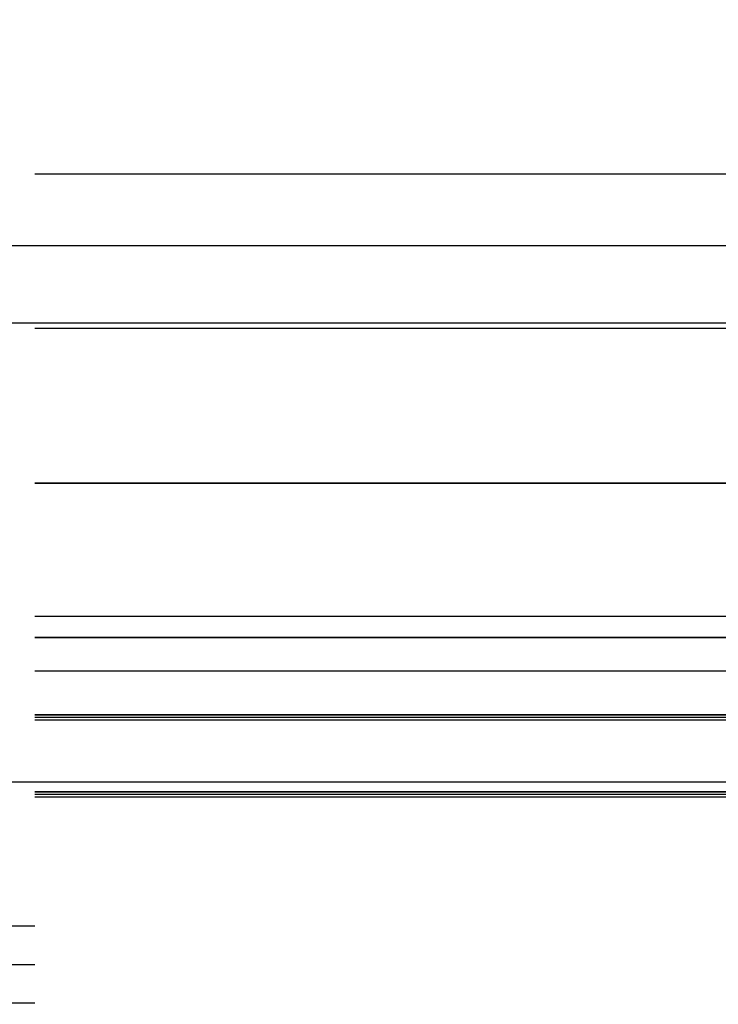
# Model space of a CAD drawing. Header units: millimetres. Extents: x -630 to 192, y -7 to 1615.
# Tile 45 of 249: x -515 to -503, y 82 to 99. Entities that reach past the tile are written whole.
import ezdxf

# ---------------------------------------------------------------- set-up
doc = ezdxf.new("R2010")
doc.units = ezdxf.units.MM
doc.header["$MEASUREMENT"] = 0
doc.layers.add('OVIDIO 160x80x72h', color=7, linetype='Continuous')

msp = doc.modelspace()

# ---------------------------------------------------------------- linework, layer by layer
at = {"layer": 'OVIDIO 160x80x72h', "extrusion": (0, 0.8944271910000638, -0.4472135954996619)}
for points in [[(514.4381807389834, 662.5544502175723), (514.4354707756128, 662.7986055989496), (514.427244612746, 663.044832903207), (514.4133612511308, 663.2929708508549), (514.3936847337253, 663.5428490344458), (514.3680847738, 663.7942880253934), (514.3364373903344, 664.0470995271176), (514.2986255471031, 664.3010865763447), (514.2545397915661, 664.5560437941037), (514.2040788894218, 664.8117576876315), (514.147150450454, 665.0680070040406), (514.0836715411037, 665.3245631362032), (514.0135692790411, 665.5811905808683), (513.9367814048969, 665.8376474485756), (513.8532568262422, 666.093686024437), (513.7629561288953, 666.3490533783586), (513.6658520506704, 666.603492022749), (513.5619299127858, 666.8567406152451), (513.4511880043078, 667.1085347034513), (513.3336379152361, 667.3586075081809), (513.2093048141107, 667.6066907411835), (513.0782276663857, 667.8525154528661), (512.9404593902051, 668.0958129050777), (512.7960669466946, 668.3363154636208), (512.6451313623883, 668.5737575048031), (512.4877476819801, 668.8078763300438), (512.3240248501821, 669.0384130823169), (512.1540855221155, 669.2651136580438), (511.978065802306, 669.4877296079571), (511.7961149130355, 669.7060190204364), (511.6083947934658, 669.9197473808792), (511.415079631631, 670.1286884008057), (511.2163553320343, 670.3326248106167), (511.0124189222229, 670.5313491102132), (510.803477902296, 670.7246642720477), (510.5897495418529, 670.9123843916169), (510.3714601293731, 671.0943352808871), (510.1488441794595, 671.2703550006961), (509.9221436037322, 671.4402943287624), (509.6916068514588, 671.6040171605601), (509.4574880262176, 671.761400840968), (509.2200459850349, 671.9123364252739), (508.9795434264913, 672.0567288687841), (508.7362459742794, 672.1944971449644), (508.4904212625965, 672.3255742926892), (508.2423380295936, 672.4499073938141), (507.9922652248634, 672.5674574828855), (507.7404711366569, 672.678199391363), (507.4872225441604, 672.7821215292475), (507.2327838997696, 672.8792256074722), (506.9774165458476, 672.9695263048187), (506.7213779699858, 673.0530508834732), (506.4649211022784, 673.129838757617), (506.208293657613, 673.1999410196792), (505.95173752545, 673.2634199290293), (505.6954882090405, 673.3203483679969), (505.4397743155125, 673.370809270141), (505.1848170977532, 673.4148950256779), (504.9308300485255, 673.4527068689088), (504.6780185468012, 673.4843542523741), (504.4265795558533, 673.5099542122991), (504.1767013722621, 673.5296307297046), (503.9285634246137, 673.5435140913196), (503.6823361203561, 673.5517402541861), (503.4381807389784, 673.5544502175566)], [(503.4381807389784, 673.5544502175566), (503.6823361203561, 673.5517402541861), (503.9285634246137, 673.5435140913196), (504.1767013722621, 673.5296307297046), (504.4265795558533, 673.5099542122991), (504.6780185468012, 673.4843542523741), (504.9308300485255, 673.4527068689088), (505.1848170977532, 673.4148950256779), (505.4397743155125, 673.370809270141), (505.6954882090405, 673.3203483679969), (505.95173752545, 673.2634199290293), (506.208293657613, 673.1999410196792), (506.4649211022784, 673.129838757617), (506.7213779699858, 673.0530508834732), (506.9774165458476, 672.9695263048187), (507.2327838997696, 672.8792256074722), (507.4872225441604, 672.7821215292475), (507.7404711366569, 672.678199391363), (507.9922652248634, 672.5674574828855), (508.2423380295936, 672.4499073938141), (508.4904212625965, 672.3255742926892), (508.7362459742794, 672.1944971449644), (508.9795434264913, 672.0567288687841), (509.2200459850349, 671.9123364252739), (509.4574880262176, 671.761400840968), (509.6916068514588, 671.6040171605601), (509.9221436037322, 671.4402943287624), (510.1488441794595, 671.2703550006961), (510.3714601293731, 671.0943352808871), (510.5897495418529, 670.9123843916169), (510.803477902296, 670.7246642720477), (511.0124189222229, 670.5313491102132), (511.2163553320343, 670.3326248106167), (511.415079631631, 670.1286884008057), (511.6083947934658, 669.9197473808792), (511.7961149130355, 669.7060190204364), (511.978065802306, 669.4877296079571), (512.1540855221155, 669.2651136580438), (512.3240248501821, 669.0384130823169), (512.4877476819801, 668.8078763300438), (512.6451313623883, 668.5737575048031), (512.7960669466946, 668.3363154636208), (512.9404593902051, 668.0958129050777), (513.0782276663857, 667.8525154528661), (513.2093048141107, 667.6066907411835), (513.3336379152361, 667.3586075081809), (513.4511880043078, 667.1085347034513), (513.5619299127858, 666.8567406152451), (513.6658520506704, 666.603492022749), (513.7629561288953, 666.3490533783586), (513.8532568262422, 666.093686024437), (513.9367814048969, 665.8376474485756), (514.0135692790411, 665.5811905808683), (514.0836715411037, 665.3245631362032), (514.147150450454, 665.0680070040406), (514.2040788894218, 664.8117576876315), (514.2545397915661, 664.5560437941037), (514.2986255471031, 664.3010865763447), (514.3364373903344, 664.0470995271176), (514.3680847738, 663.7942880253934), (514.3936847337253, 663.5428490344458), (514.4133612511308, 663.2929708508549), (514.427244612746, 663.044832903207), (514.4354707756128, 662.7986055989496), (514.4381807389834, 662.5544502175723)]]:
    msp.add_lwpolyline(points, dxfattribs=at)
at = {"layer": 'OVIDIO 160x80x72h', "extrusion": (0, 0.8944271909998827, -0.4472135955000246)}
msp.add_lwpolyline([(514.4381807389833, 662.5544502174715), (514.4350006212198, 662.8189355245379), (514.4254072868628, 663.0844056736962), (514.4093289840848, 663.3506324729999), (514.3867045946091, 663.6173826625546), (514.3574840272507, 663.8844185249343), (514.3216285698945, 664.1514985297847), (514.279111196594, 664.4183780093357), (514.2299168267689, 664.6848098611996), (514.1740425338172, 664.9505452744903), (514.1114977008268, 665.2153344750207), (514.0423041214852, 665.4789274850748), (513.9664960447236, 665.7410748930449), (513.8841201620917, 666.0015286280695), (513.7952355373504, 666.260042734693), (513.6999134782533, 666.5163741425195), (513.5982373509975, 666.7702834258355), (513.490302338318, 667.0215355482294), (513.3762151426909, 667.2699005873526), (513.2560936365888, 667.5151544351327), (513.1300664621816, 667.7570794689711), (512.9982725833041, 667.9954651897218), (512.8608607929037, 668.2301088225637), (512.7179891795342, 668.4608158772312), (512.5698245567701, 668.6874006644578), (512.416541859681, 668.9096867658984), (512.2583235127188, 669.1275074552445), (512.0953587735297, 669.3407060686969), (511.9278430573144, 669.5491363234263), (511.7559772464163, 669.7526625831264), (511.5799669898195, 669.9511600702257), (511.4000219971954, 670.1445150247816), (511.216355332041, 670.3326248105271), (511.0282455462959, 670.5162914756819), (510.8348905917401, 670.6962364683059), (510.6363931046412, 670.8722467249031), (510.4328668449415, 671.0441125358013), (510.2244365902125, 671.2116282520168), (510.0112379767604, 671.3745929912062), (509.7934172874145, 671.5328113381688), (509.5711311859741, 671.6860940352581), (509.3445463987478, 671.8342586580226), (509.1138393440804, 671.9771302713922), (508.8791957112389, 672.114542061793), (508.6408099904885, 672.246335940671), (508.3988849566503, 672.3723631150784), (508.1536311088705, 672.4924846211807), (507.9052660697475, 672.6065718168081), (507.6540139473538, 672.7145068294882), (507.400104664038, 672.8161829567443), (507.1437732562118, 672.9115050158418), (506.8852591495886, 673.0003896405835), (506.624805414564, 673.0827655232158), (506.362658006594, 673.1585735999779), (506.0990649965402, 673.2277671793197), (505.8342757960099, 673.2903120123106), (505.5685403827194, 673.3461863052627), (505.3021085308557, 673.3953806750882), (505.0352290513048, 673.4378980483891), (504.7681490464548, 673.4737535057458), (504.5011131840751, 673.5029740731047), (504.2343629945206, 673.5255984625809), (503.9681361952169, 673.5416767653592), (503.7026660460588, 673.5512700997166), (503.4381807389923, 673.5544502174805)], dxfattribs=at)
at = {"layer": 'OVIDIO 160x80x72h', "extrusion": (1, 0, 0)}
for points in [[(97.35684419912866, 700.776236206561), (100.0401257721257, 699.4345954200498)], [(96.56162034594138, 692.4775845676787), (90.74784360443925, 680.8500310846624)], [(93.87833877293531, 693.8192253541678), (96.56162034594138, 692.4775845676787)], [(90.74784360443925, 680.8500310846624), (96.56162034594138, 692.4775845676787)], [(96.56162034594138, 692.4775845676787), (93.87833877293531, 693.8192253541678)], [(95.21997955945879, 693.1484049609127), (89.40620281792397, 681.52085147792)], [(93.87833877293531, 693.8192253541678), (88.06456203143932, 682.1916718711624)], [(88.06456203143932, 682.1916718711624), (93.87833877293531, 693.8192253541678)], [(93.65473197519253, 686.6638078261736), (90.97145040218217, 688.0054486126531)], [(90.74784360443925, 680.8500310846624), (88.06456203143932, 682.1916718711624)], [(88.06456203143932, 682.1916718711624), (90.74784360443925, 680.8500310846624)], [(90.74784360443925, 680.8500310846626), (90.70725688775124, 680.7710611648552), (90.66453910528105, 680.6923144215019), (90.6196706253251, 680.6138662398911), (90.57263494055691, 680.5357941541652), (90.52341885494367, 680.4581777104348), (90.47201266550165, 680.3810983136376), (90.41841033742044, 680.3046390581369), (90.36260967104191, 680.2288845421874), (90.30461245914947, 680.1539206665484), (90.24442463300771, 680.0798344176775), (90.18205639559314, 680.0067136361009), (90.11752234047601, 679.9346467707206), (90.05084155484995, 679.8637226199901), (89.98203770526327, 679.794030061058), (89.91113910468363, 679.7256577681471), (89.8381787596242, 679.6586939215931), (89.7631943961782, 679.5932259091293), (89.68622846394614, 679.529340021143), (89.60732811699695, 679.467121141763), (89.52654517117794, 679.4066524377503), (89.44393603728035, 679.3480150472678), (89.35956162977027, 679.2912877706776), (89.27348725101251, 679.2365467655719), (89.18578245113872, 679.1838652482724), (89.09652086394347, 679.1333132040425), (89.00578001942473, 679.08495710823), (88.91364113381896, 679.038859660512), (88.82018887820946, 678.9950795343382), (88.72551112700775, 678.9536711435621), (88.62969868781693, 678.9146844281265), (88.53284501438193, 678.8781646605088), (88.43504590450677, 678.84415227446), (88.33639918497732, 678.8126827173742), (88.23700438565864, 678.7837863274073), (88.1369624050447, 678.7574882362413), (88.03637516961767, 678.7338082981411), (87.93534528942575, 678.7127610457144), (87.8339757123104, 678.6943556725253), (87.73236937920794, 678.678596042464), (87.6306288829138, 678.6654807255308), (87.52885613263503, 678.6550030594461), (87.42715202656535, 678.6471512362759), (87.32561613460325, 678.641908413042), (87.22434639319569, 678.6392528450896), (87.12343881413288, 678.6391580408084), (87.02298720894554, 678.6415929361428), (86.9230829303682, 678.6465220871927), (86.82381463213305, 678.653905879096), (86.72526804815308, 678.6637007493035), (86.6275257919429, 678.6758594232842), (86.5306671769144, 678.690331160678), (86.43476805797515, 678.707062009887), (86.33990069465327, 678.7259950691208), (86.24613363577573, 678.7470707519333), (86.15353162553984, 678.7702270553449), (86.0621555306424, 678.7953998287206), (85.97206228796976, 678.8225230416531), (85.88330487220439, 678.8515290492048), (85.79593228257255, 678.8823488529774), (85.70998954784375, 678.9149123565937), (85.62551774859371, 678.9491486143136), (85.54255405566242, 678.9849860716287), (85.46113178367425, 679.0223527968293), (85.38128045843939, 679.0611767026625)], [(85.38128045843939, 679.0611767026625), (85.46113178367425, 679.0223527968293), (85.54255405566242, 678.9849860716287), (85.62551774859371, 678.9491486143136), (85.70998954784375, 678.9149123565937), (85.79593228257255, 678.8823488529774), (85.88330487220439, 678.8515290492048), (85.97206228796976, 678.8225230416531), (86.0621555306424, 678.7953998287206), (86.15353162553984, 678.7702270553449), (86.24613363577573, 678.7470707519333), (86.33990069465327, 678.7259950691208), (86.43476805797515, 678.707062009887), (86.5306671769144, 678.690331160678), (86.6275257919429, 678.6758594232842), (86.72526804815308, 678.6637007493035), (86.82381463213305, 678.653905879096), (86.9230829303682, 678.6465220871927), (87.02298720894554, 678.6415929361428), (87.12343881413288, 678.6391580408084), (87.22434639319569, 678.6392528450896), (87.32561613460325, 678.641908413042), (87.42715202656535, 678.6471512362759), (87.52885613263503, 678.6550030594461), (87.6306288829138, 678.6654807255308), (87.73236937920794, 678.678596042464), (87.8339757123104, 678.6943556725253), (87.93534528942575, 678.7127610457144), (88.03637516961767, 678.7338082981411), (88.1369624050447, 678.7574882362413), (88.23700438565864, 678.7837863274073), (88.33639918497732, 678.8126827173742), (88.43504590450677, 678.84415227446), (88.53284501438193, 678.8781646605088), (88.62969868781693, 678.9146844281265), (88.72551112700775, 678.9536711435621), (88.82018887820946, 678.9950795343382), (88.91364113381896, 679.038859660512), (89.00578001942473, 679.08495710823), (89.09652086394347, 679.1333132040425), (89.18578245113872, 679.1838652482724), (89.27348725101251, 679.2365467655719), (89.35956162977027, 679.2912877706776), (89.44393603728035, 679.3480150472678), (89.52654517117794, 679.4066524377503), (89.60732811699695, 679.467121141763), (89.68622846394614, 679.529340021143), (89.7631943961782, 679.5932259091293), (89.8381787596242, 679.6586939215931), (89.91113910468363, 679.7256577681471), (89.98203770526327, 679.794030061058), (90.05084155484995, 679.8637226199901), (90.11752234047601, 679.9346467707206), (90.18205639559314, 680.0067136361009), (90.24442463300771, 680.0798344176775), (90.30461245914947, 680.1539206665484), (90.36260967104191, 680.2288845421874), (90.41841033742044, 680.3046390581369), (90.47201266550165, 680.3810983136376), (90.52341885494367, 680.4581777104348), (90.57263494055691, 680.5357941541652), (90.6196706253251, 680.6138662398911), (90.66453910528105, 680.6923144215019), (90.70725688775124, 680.7710611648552), (90.74784360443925, 680.8500310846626)], [(89.37409432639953, 679.3008377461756), (86.27570764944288, 680.8500310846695)], [(88.95898922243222, 681.7444582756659), (87.40979588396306, 678.6460715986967)], [(88.06456203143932, 682.1916718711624), (88.05441535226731, 682.1719293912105), (88.04373590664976, 682.1522427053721), (88.03251878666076, 682.1326306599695), (88.02075986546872, 682.1131126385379), (88.00845584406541, 682.0937085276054), (87.9956042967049, 682.0744386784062), (87.9822037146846, 682.0553238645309), (87.96825354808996, 682.0363852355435), (87.95375424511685, 682.0176442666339), (87.93870728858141, 681.9991227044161), (87.92311522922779, 681.9808425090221), (87.9069817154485, 681.962825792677), (87.89031151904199, 681.9450947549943), (87.87311055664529, 681.9276716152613), (87.85538590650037, 681.9105785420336), (87.83714582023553, 681.8938375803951), (87.81839972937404, 681.8774705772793), (87.79915824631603, 681.8614991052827), (87.77943315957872, 681.8459443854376), (87.75923742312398, 681.8308272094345), (87.73858513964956, 681.8161678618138), (87.71749153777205, 681.8019860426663), (87.6959729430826, 681.7883007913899), (87.67404674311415, 681.775130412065), (87.65173134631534, 681.7624924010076), (87.62904613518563, 681.7504033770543), (87.60601141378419, 681.7388790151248), (87.58264834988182, 681.7279339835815), (87.5589789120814, 681.7175818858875), (87.5350258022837, 681.7078352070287), (87.51081238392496, 681.6987052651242), (87.48636260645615, 681.6902021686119), (87.4617009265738, 681.6823347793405), (87.43685222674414, 681.6751106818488), (87.41184173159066, 681.6685361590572), (87.3866949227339, 681.6626161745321), (87.3614374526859, 681.6573543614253), (87.33609505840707, 681.6527530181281), (87.31069347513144, 681.6488131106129), (87.2852583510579, 681.6455342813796), (87.25981516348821, 681.6429148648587), (87.2343891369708, 681.6409519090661), (87.20900516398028, 681.6396412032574), (87.1836877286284, 681.6389773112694), (87.1584608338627, 681.6389536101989), (87.13334793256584, 681.6395623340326), (87.10837186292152, 681.6407946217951), (87.08355478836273, 681.6426405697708), (87.05891814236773, 681.6450892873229), (87.03448257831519, 681.648128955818), (87.0102679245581, 681.6517468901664), (86.98629314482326, 681.6559296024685), (86.9625763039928, 681.660662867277), (86.93913453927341, 681.6659317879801), (86.91598403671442, 681.671720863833), (86.89314001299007, 681.6780140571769), (86.87061670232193, 681.6847948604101), (86.8484273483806, 681.6920463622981), (86.82658420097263, 681.6997513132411), (86.80509851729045, 681.7078921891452), (86.78398056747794, 681.7164512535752), (86.76323964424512, 681.7254106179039), (86.74288407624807, 681.734752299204), (86.72292124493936, 681.7444582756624)], [(86.72292124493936, 681.7444582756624), (86.74288407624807, 681.734752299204), (86.76323964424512, 681.7254106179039), (86.78398056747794, 681.7164512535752), (86.80509851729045, 681.7078921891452), (86.82658420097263, 681.6997513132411), (86.8484273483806, 681.6920463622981), (86.87061670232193, 681.6847948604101), (86.89314001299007, 681.6780140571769), (86.91598403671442, 681.671720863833), (86.93913453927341, 681.6659317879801), (86.9625763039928, 681.660662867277), (86.98629314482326, 681.6559296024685), (87.0102679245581, 681.6517468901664), (87.03448257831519, 681.648128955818), (87.05891814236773, 681.6450892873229), (87.08355478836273, 681.6426405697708), (87.10837186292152, 681.6407946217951), (87.13334793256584, 681.6395623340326), (87.1584608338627, 681.6389536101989), (87.1836877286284, 681.6389773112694), (87.20900516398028, 681.6396412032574), (87.2343891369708, 681.6409519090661), (87.25981516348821, 681.6429148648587), (87.2852583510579, 681.6455342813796), (87.31069347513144, 681.6488131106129), (87.33609505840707, 681.6527530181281), (87.3614374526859, 681.6573543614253), (87.3866949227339, 681.6626161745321), (87.41184173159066, 681.6685361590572), (87.43685222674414, 681.6751106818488), (87.4617009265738, 681.6823347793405), (87.48636260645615, 681.6902021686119), (87.51081238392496, 681.6987052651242), (87.5350258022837, 681.7078352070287), (87.5589789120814, 681.7175818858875), (87.58264834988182, 681.7279339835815), (87.60601141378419, 681.7388790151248), (87.62904613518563, 681.7504033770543), (87.65173134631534, 681.7624924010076), (87.67404674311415, 681.775130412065), (87.6959729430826, 681.7883007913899), (87.71749153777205, 681.8019860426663), (87.73858513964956, 681.8161678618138), (87.75923742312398, 681.8308272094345), (87.77943315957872, 681.8459443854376), (87.79915824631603, 681.8614991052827), (87.81839972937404, 681.8774705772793), (87.83714582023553, 681.8938375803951), (87.85538590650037, 681.9105785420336), (87.87311055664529, 681.9276716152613), (87.89031151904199, 681.9450947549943), (87.9069817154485, 681.962825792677), (87.92311522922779, 681.9808425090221), (87.93870728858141, 681.9991227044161), (87.95375424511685, 682.0176442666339), (87.96825354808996, 682.0363852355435), (87.9822037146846, 682.0553238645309), (87.9956042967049, 682.0744386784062), (88.00845584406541, 682.0937085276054), (88.02075986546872, 682.1131126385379), (88.03251878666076, 682.1326306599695), (88.04373590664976, 682.1522427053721), (88.05441535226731, 682.1719293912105), (88.06456203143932, 682.1916718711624)], [(86.72292124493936, 681.7444582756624), (86.63347852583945, 681.7891796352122)], [(86.63347852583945, 681.7891796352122), (86.72292124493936, 681.7444582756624)], [(86.72292124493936, 681.7444582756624), (85.38128045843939, 679.0611767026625)], [(85.38128045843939, 679.0611767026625), (86.72292124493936, 681.7444582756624)], [(83.05576976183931, 683.5780340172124), (86.63347852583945, 681.7891796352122)], [(86.05210085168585, 680.4028174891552), (82.38494936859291, 682.2363932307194)], [(85.38128045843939, 679.0611767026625), (85.29183773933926, 679.1058980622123)], [(85.29183773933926, 679.1058980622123), (85.38128045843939, 679.0611767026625)], [(85.29183773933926, 679.1058980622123), (81.71412897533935, 680.8947524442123)], [(83.5477047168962, 679.9779645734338), (84.8893455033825, 682.6612461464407)], [(81.71412897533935, 680.8947524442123), (83.05576976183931, 683.5780340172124)], [(83.05576976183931, 683.5780340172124), (81.71412897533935, 680.8947524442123)]]:
    msp.add_lwpolyline(points, dxfattribs=at)
at = {"layer": 'OVIDIO 160x80x72h', "extrusion": (0, 0.8944271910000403, -0.4472135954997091)}
for points in [[(503.4381807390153, 673.5544502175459), (503.6823361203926, 673.551740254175), (503.9285634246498, 673.543514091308), (504.1767013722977, 673.5296307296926), (504.4265795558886, 673.5099542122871), (504.678018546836, 673.4843542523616), (504.93083004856, 673.4527068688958), (505.1848170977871, 673.4148950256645), (505.4397743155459, 673.3708092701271), (505.6954882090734, 673.3203483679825), (505.9517375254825, 673.2634199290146), (506.208293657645, 673.199941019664), (506.4649211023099, 673.1298387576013), (506.7213779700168, 673.0530508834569), (506.9774165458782, 672.969526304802), (507.2327838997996, 672.8792256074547), (507.4872225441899, 672.7821215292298), (507.7404711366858, 672.6781993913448), (507.9922652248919, 672.5674574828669), (508.2423380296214, 672.4499073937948), (508.4904212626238, 672.3255742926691), (508.7362459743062, 672.1944971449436), (508.9795434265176, 672.0567288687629), (509.2200459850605, 671.9123364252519), (509.4574880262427, 671.7614008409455), (509.6916068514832, 671.604017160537), (509.9221436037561, 671.4402943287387), (510.1488441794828, 671.2703550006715), (510.3714601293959, 671.0943352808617), (510.5897495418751, 670.9123843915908), (510.8034779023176, 670.7246642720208), (511.0124189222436, 670.5313491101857), (511.2163553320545, 670.3326248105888), (511.4150796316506, 670.1286884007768), (511.6083947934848, 669.91974738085), (511.7961149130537, 669.7060190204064), (511.9780658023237, 669.4877296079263), (512.1540855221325, 669.2651136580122), (512.3240248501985, 669.0384130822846), (512.4877476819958, 668.8078763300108), (512.6451313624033, 668.5737575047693), (512.7960669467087, 668.3363154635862), (512.9404593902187, 668.0958129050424), (513.0782276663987, 667.8525154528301), (513.2093048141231, 667.6066907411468), (513.3336379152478, 667.3586075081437), (513.4511880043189, 667.1085347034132), (513.5619299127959, 666.8567406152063), (513.6658520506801, 666.6034920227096), (513.7629561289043, 666.3490533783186), (513.8532568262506, 666.0936860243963), (513.9367814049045, 665.8376474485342), (514.0135692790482, 665.5811905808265), (514.0836715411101, 665.3245631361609), (514.1471504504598, 665.0680070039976), (514.2040788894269, 664.8117576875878), (514.2545397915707, 664.5560437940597), (514.2986255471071, 664.3010865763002), (514.3364373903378, 664.0470995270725), (514.3680847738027, 663.7942880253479), (514.3936847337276, 663.5428490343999), (514.4133612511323, 663.2929708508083), (514.427244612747, 663.0448329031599), (514.4354707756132, 662.7986055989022), (514.4381807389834, 662.5544502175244)], [(514.4381807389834, 662.5544502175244), (514.4354707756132, 662.7986055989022), (514.427244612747, 663.0448329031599), (514.4133612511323, 663.2929708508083), (514.3936847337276, 663.5428490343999), (514.3680847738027, 663.7942880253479), (514.3364373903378, 664.0470995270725), (514.2986255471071, 664.3010865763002), (514.2545397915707, 664.5560437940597), (514.2040788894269, 664.8117576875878), (514.1471504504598, 665.0680070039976), (514.0836715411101, 665.3245631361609), (514.0135692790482, 665.5811905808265), (513.9367814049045, 665.8376474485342), (513.8532568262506, 666.0936860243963), (513.7629561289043, 666.3490533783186), (513.6658520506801, 666.6034920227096), (513.5619299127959, 666.8567406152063), (513.4511880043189, 667.1085347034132), (513.3336379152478, 667.3586075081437), (513.2093048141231, 667.6066907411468), (513.0782276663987, 667.8525154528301), (512.9404593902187, 668.0958129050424), (512.7960669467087, 668.3363154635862), (512.6451313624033, 668.5737575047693), (512.4877476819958, 668.8078763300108), (512.3240248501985, 669.0384130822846), (512.1540855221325, 669.2651136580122), (511.9780658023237, 669.4877296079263), (511.7961149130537, 669.7060190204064), (511.6083947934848, 669.91974738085), (511.4150796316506, 670.1286884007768), (511.2163553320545, 670.3326248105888), (511.0124189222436, 670.5313491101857), (510.8034779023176, 670.7246642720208), (510.5897495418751, 670.9123843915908), (510.3714601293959, 671.0943352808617), (510.1488441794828, 671.2703550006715), (509.9221436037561, 671.4402943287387), (509.6916068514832, 671.604017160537), (509.4574880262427, 671.7614008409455), (509.2200459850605, 671.9123364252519), (508.9795434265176, 672.0567288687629), (508.7362459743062, 672.1944971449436), (508.4904212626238, 672.3255742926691), (508.2423380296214, 672.4499073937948), (507.9922652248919, 672.5674574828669), (507.7404711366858, 672.6781993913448), (507.4872225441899, 672.7821215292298), (507.2327838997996, 672.8792256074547), (506.9774165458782, 672.969526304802), (506.7213779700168, 673.0530508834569), (506.4649211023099, 673.1298387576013), (506.208293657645, 673.199941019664), (505.9517375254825, 673.2634199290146), (505.6954882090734, 673.3203483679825), (505.4397743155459, 673.3708092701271), (505.1848170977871, 673.4148950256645), (504.93083004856, 673.4527068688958), (504.678018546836, 673.4843542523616), (504.4265795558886, 673.5099542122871), (504.1767013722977, 673.5296307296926), (503.9285634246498, 673.543514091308), (503.6823361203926, 673.551740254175), (503.4381807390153, 673.5544502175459)]]:
    msp.add_lwpolyline(points, dxfattribs=at)
at = {"layer": 'OVIDIO 160x80x72h'}
for points in [[(-500.2278460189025, 96.11440675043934), (-514.4381807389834, 96.11440675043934)], [(-528.0100670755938, 94.87235436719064), (-219.1110592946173, 94.87235436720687)], [(-528.0100670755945, 93.53071358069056), (-219.1110592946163, 93.53071358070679)], [(-500.2278460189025, 93.43112517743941), (-514.4381807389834, 93.43112517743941)], [(-479.4379976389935, 90.74784360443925), (-514.4381807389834, 90.74784360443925)], [(-514.4381807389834, 90.74784360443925), (-479.4379976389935, 90.74784360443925)], [(-514.4381807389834, 88.43504590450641), (-479.4379976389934, 88.43504590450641)], [(-514.4381807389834, 88.06456203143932), (-479.4379976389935, 88.06456203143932)], [(-479.4379976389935, 88.06456203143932), (-514.4381807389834, 88.06456203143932)], [(-514.4381807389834, 87.48636260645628), (-479.4379976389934, 87.48636260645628)], [(-479.4379976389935, 86.72292124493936), (-514.4381807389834, 86.72292124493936)], [(-514.4381807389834, 86.72292124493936), (-479.4379976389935, 86.72292124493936)], [(-479.4379976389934, 86.6781998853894), (-514.4381807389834, 86.6781998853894)], [(-514.4381807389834, 86.63347852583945), (-479.4379976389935, 86.63347852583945)], [(-528.9381416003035, 85.56016589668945), (-465.6891067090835, 85.56016589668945)], [(-514.4381807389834, 85.38128045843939), (-479.4379976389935, 85.38128045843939)], [(-479.4379976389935, 85.38128045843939), (-514.4381807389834, 85.38128045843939)], [(-479.4379976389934, 85.33655909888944), (-514.4381807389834, 85.33655909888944)], [(-479.4379976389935, 85.29183773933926), (-514.4381807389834, 85.29183773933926)], [(-535.6753925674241, 83.05576976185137), (-514.4381807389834, 83.05576976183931)], [(-535.6753925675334, 82.38494936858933), (-514.4381807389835, 82.38494936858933)], [(-514.4381807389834, 81.71412897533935), (-535.6753925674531, 81.7141289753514)]]:
    msp.add_lwpolyline(points, dxfattribs=at)
at = {"layer": 'OVIDIO 160x80x72h', "extrusion": (0.003048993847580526, -0.3263938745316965, 0.9452289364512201)}
for points in [[(-513.6210170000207, 307.5026164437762), (-513.6210443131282, 307.5495826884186), (-513.6220705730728, 307.5969573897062), (-513.6241217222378, 307.6447097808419), (-513.6272228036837, 307.6928073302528), (-513.6313978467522, 307.7412157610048), (-513.6366697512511, 307.7898990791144), (-513.6430601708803, 307.8388196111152), (-513.6505893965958, 307.8879380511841), (-513.6592762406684, 307.9372135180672), (-513.6691379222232, 307.9866036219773), (-513.6801899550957, 308.0360645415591), (-513.6924460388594, 308.0855511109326), (-513.7059179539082, 308.1350169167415), (-513.7206154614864, 308.1844144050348), (-513.7365462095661, 308.2336949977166), (-513.7537156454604, 308.2828092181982), (-513.7721269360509, 308.3317068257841), (-513.7917808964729, 308.3803369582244), (-513.8126759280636, 308.4286482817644), (-513.834807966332, 308.4765891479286), (-513.8581704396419, 308.5241077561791), (-513.8827542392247, 308.5711523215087), (-513.9085477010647, 308.6176712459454), (-513.9355366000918, 308.6636132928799), (-513.96370415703, 308.7089277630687), (-513.9930310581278, 308.753564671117), (-514.0234954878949, 308.7974749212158), (-514.0550731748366, 308.8406104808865), (-514.0877374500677, 308.8829245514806), (-514.121459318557, 308.9243717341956), (-514.1562075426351, 308.9649081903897), (-514.1919487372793, 309.0044917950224), (-514.228647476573, 309.0430822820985), (-514.266266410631, 309.0806413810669), (-514.3047663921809, 309.1171329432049), (-514.3441066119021, 309.1525230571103), (-514.3842447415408, 309.1867801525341), (-514.4251370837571, 309.2198750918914), (-514.4667387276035, 309.2517812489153), (-514.5090037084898, 309.2824745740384), (-514.5518851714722, 309.3119336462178), (-514.5953355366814, 309.3401397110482), (-514.6393066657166, 309.3670767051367), (-514.6837500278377, 309.3927312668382), (-514.728616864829, 309.4170927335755), (-514.7738583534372, 309.4401531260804), (-514.8194257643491, 309.4619071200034), (-514.8652706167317, 309.4823520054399), (-514.9113448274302, 309.5014876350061), (-514.9576008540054, 309.5193163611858), (-515.0039918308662, 309.535842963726), (-515.0504716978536, 309.5510745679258), (-515.096995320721, 309.5650205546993), (-515.143518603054, 309.5776924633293), (-515.1899985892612, 309.5891038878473), (-515.2363935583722, 309.5992703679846), (-515.2826631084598, 309.6082092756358), (-515.3287682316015, 309.6159396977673), (-515.374671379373, 309.6224823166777), (-515.4203365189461, 309.6278592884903), (-515.4657291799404, 309.6320941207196), (-515.5108164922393, 309.6352115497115), (-515.5555672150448, 309.637237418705), (-515.5999517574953, 309.6381985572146)], [(-515.5999517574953, 309.6381985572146), (-515.5555672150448, 309.637237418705), (-515.5108164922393, 309.6352115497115), (-515.4657291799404, 309.6320941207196), (-515.4203365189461, 309.6278592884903), (-515.374671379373, 309.6224823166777), (-515.3287682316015, 309.6159396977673), (-515.2826631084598, 309.6082092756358), (-515.2363935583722, 309.5992703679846), (-515.1899985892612, 309.5891038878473), (-515.143518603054, 309.5776924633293), (-515.096995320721, 309.5650205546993), (-515.0504716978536, 309.5510745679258), (-515.0039918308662, 309.535842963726), (-514.9576008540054, 309.5193163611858), (-514.9113448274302, 309.5014876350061), (-514.8652706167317, 309.4823520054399), (-514.8194257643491, 309.4619071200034), (-514.7738583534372, 309.4401531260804), (-514.728616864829, 309.4170927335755), (-514.6837500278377, 309.3927312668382), (-514.6393066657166, 309.3670767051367), (-514.5953355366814, 309.3401397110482), (-514.5518851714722, 309.3119336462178), (-514.5090037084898, 309.2824745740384), (-514.4667387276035, 309.2517812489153), (-514.4251370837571, 309.2198750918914), (-514.3842447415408, 309.1867801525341), (-514.3441066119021, 309.1525230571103), (-514.3047663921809, 309.1171329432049), (-514.266266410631, 309.0806413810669), (-514.228647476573, 309.0430822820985), (-514.1919487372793, 309.0044917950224), (-514.1562075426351, 308.9649081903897), (-514.121459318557, 308.9243717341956), (-514.0877374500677, 308.8829245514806), (-514.0550731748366, 308.8406104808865), (-514.0234954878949, 308.7974749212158), (-513.9930310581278, 308.753564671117), (-513.96370415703, 308.7089277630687), (-513.9355366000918, 308.6636132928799), (-513.9085477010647, 308.6176712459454), (-513.8827542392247, 308.5711523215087), (-513.8581704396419, 308.5241077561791), (-513.834807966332, 308.4765891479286), (-513.8126759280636, 308.4286482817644), (-513.7917808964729, 308.3803369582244), (-513.7721269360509, 308.3317068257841), (-513.7537156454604, 308.2828092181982), (-513.7365462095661, 308.2336949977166), (-513.7206154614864, 308.1844144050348), (-513.7059179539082, 308.1350169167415), (-513.6924460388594, 308.0855511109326), (-513.6801899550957, 308.0360645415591), (-513.6691379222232, 307.9866036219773), (-513.6592762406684, 307.9372135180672), (-513.6505893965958, 307.8879380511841), (-513.6430601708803, 307.8388196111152), (-513.6366697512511, 307.7898990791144), (-513.6313978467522, 307.7412157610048), (-513.6272228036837, 307.6928073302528), (-513.6241217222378, 307.6447097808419), (-513.6220705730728, 307.5969573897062), (-513.6210443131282, 307.5495826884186), (-513.6210170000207, 307.5026164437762)]]:
    msp.add_lwpolyline(points, dxfattribs=at)
at = {"layer": 'OVIDIO 160x80x72h', "extrusion": (0.003234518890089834, -1.557009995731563e-05, 0.9999947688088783)}
msp.add_lwpolyline([(-518.6407243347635, 87.63001037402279), (-518.5906142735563, 87.62938123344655), (-518.5404479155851, 87.62749237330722), (-518.4902726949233, 87.6243395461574), (-518.4401363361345, 87.6199208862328), (-518.390086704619, 87.61423693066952), (-518.3401716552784, 87.60729062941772), (-518.2904388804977, 87.59908734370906), (-518.2409357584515, 87.5896348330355), (-518.1917092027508, 87.57894323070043), (-518.1428055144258, 87.56702500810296), (-518.094270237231, 87.55389492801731), (-518.0461480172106, 87.53956998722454), (-517.9984824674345, 87.5240693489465), (-517.9513160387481, 87.50741426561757), (-517.9046898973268, 87.48962799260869), (-517.8586438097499, 87.47073569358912), (-517.8132160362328, 87.45076433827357), (-517.7684432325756, 87.42974259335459), (-517.7243603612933, 87.40770070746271), (-517.6810006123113, 87.38467039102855), (-517.6383953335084, 87.36068469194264), (-517.5965739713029, 87.33577786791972), (-517.5555640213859, 87.30998525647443), (-517.5153909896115, 87.28334314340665), (-517.4760783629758, 87.25588863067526), (-517.4376475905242, 87.22765950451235), (-517.4001180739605, 87.19869410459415), (-517.3635071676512, 87.16903119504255), (-517.3278301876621, 87.13870983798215), (-517.2931004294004, 87.10776927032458), (-517.259329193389, 87.07624878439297), (-517.2265258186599, 87.04418761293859), (-517.1944663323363, 87.0113825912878), (-517.1629475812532, 86.97760973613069), (-517.1320087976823, 86.94287838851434), (-517.101689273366, 86.90719985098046), (-517.0720282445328, 86.87058742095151), (-517.0430647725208, 86.83305641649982), (-517.0148376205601, 86.79462419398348), (-516.9873851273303, 86.7553101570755), (-516.9607450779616, 86.7151357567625), (-516.9349545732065, 86.67412448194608), (-516.9100498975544, 86.6323018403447), (-516.8860663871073, 86.58969532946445), (-516.8630382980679, 86.54633439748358), (-516.8409986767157, 86.50225039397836), (-516.8199792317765, 86.457476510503), (-516.800010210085, 86.41204771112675), (-516.7811202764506, 86.36600065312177), (-516.7633363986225, 86.3193735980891), (-516.7466837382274, 86.27220631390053), (-516.7311855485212, 86.2245399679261), (-516.7168630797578, 86.17641701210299), (-516.7037354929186, 86.12788106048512), (-516.691819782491, 86.0789767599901), (-516.6811307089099, 86.02974965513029), (-516.6716807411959, 85.9802460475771), (-516.6634800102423, 85.93051285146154), (-516.6565362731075, 85.88059744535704), (-516.650854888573, 85.83054752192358), (-516.6464388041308, 85.78041093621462), (-516.6432885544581, 85.73023555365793), (-516.641402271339, 85.68006909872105), (-516.6407757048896, 85.62995900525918)], dxfattribs=at)
at = {"layer": 'OVIDIO 160x80x72h', "extrusion": (0.00304899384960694, -0.3263938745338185, 0.9452289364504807)}
for points in [[(-515.5948193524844, 310.1561043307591), (-515.550434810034, 310.1551431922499), (-515.5056840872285, 310.1531173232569), (-515.4605967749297, 310.1499998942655), (-515.4152041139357, 310.1457650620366), (-515.3695389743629, 310.1403880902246), (-515.3236358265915, 310.1338454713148), (-515.2775307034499, 310.1261150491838), (-515.2312611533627, 310.1171761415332), (-515.1848661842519, 310.1070096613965), (-515.1383861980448, 310.0955982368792), (-515.0918629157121, 310.0829263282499), (-515.0453392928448, 310.0689803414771), (-514.9988594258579, 310.053748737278), (-514.9524684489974, 310.0372221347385), (-514.9062124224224, 310.0193934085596), (-514.8601382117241, 310.0002577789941), (-514.8142933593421, 309.9798128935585), (-514.7687259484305, 309.9580588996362), (-514.7234844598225, 309.9349985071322), (-514.6786176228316, 309.9106370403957), (-514.6341742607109, 309.8849824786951), (-514.590203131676, 309.8580454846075), (-514.5467527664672, 309.829839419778), (-514.5038713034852, 309.8003803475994), (-514.4616063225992, 309.7696870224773), (-514.4200046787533, 309.7377808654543), (-514.3791123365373, 309.704685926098), (-514.3389742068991, 309.6704288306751), (-514.2996339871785, 309.6350387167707), (-514.2611340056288, 309.5985471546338), (-514.2235150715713, 309.5609880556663), (-514.1868163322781, 309.5223975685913), (-514.1510751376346, 309.4828139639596), (-514.1163269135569, 309.4422775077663), (-514.082605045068, 309.4008303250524), (-514.0499407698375, 309.3585162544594), (-514.0183630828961, 309.3153806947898), (-513.9878986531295, 309.271470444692), (-513.9585717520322, 309.2268335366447), (-513.9304041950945, 309.1815190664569), (-513.9034152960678, 309.1355770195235), (-513.8776218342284, 309.0890580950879), (-513.8530380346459, 309.0420135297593), (-513.8296755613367, 308.9944949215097), (-513.8075435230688, 308.9465540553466), (-513.7866484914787, 308.8982427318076), (-513.7669945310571, 308.8496125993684), (-513.748583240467, 308.8007149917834), (-513.7314138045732, 308.7516007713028), (-513.7154830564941, 308.7023201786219), (-513.7007855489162, 308.6529226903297), (-513.6873136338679, 308.6034568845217), (-513.6750575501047, 308.5539703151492), (-513.6640055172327, 308.5045093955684), (-513.6541438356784, 308.4551192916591), (-513.6454569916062, 308.4058438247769), (-513.637927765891, 308.3567253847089), (-513.6315373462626, 308.307804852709), (-513.626265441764, 308.2591215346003), (-513.6220903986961, 308.2107131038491), (-513.6189893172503, 308.1626155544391), (-513.6169381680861, 308.1148631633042), (-513.6159119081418, 308.0674884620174), (-513.6158845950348, 308.0205222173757)], [(-513.6158845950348, 308.0205222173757), (-513.6159119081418, 308.0674884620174), (-513.6169381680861, 308.1148631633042), (-513.6189893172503, 308.1626155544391), (-513.6220903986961, 308.2107131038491), (-513.626265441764, 308.2591215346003), (-513.6315373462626, 308.307804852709), (-513.637927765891, 308.3567253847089), (-513.6454569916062, 308.4058438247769), (-513.6541438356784, 308.4551192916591), (-513.6640055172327, 308.5045093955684), (-513.6750575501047, 308.5539703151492), (-513.6873136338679, 308.6034568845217), (-513.7007855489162, 308.6529226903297), (-513.7154830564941, 308.7023201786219), (-513.7314138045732, 308.7516007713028), (-513.748583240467, 308.8007149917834), (-513.7669945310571, 308.8496125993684), (-513.7866484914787, 308.8982427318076), (-513.8075435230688, 308.9465540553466), (-513.8296755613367, 308.9944949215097), (-513.8530380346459, 309.0420135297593), (-513.8776218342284, 309.0890580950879), (-513.9034152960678, 309.1355770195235), (-513.9304041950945, 309.1815190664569), (-513.9585717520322, 309.2268335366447), (-513.9878986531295, 309.271470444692), (-514.0183630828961, 309.3153806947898), (-514.0499407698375, 309.3585162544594), (-514.082605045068, 309.4008303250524), (-514.1163269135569, 309.4422775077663), (-514.1510751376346, 309.4828139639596), (-514.1868163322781, 309.5223975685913), (-514.2235150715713, 309.5609880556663), (-514.2611340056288, 309.5985471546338), (-514.2996339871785, 309.6350387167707), (-514.3389742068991, 309.6704288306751), (-514.3791123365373, 309.704685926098), (-514.4200046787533, 309.7377808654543), (-514.4616063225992, 309.7696870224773), (-514.5038713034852, 309.8003803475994), (-514.5467527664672, 309.829839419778), (-514.590203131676, 309.8580454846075), (-514.6341742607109, 309.8849824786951), (-514.6786176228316, 309.9106370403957), (-514.7234844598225, 309.9349985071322), (-514.7687259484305, 309.9580588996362), (-514.8142933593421, 309.9798128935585), (-514.8601382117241, 310.0002577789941), (-514.9062124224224, 310.0193934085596), (-514.9524684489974, 310.0372221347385), (-514.9988594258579, 310.053748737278), (-515.0453392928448, 310.0689803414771), (-515.0918629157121, 310.0829263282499), (-515.1383861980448, 310.0955982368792), (-515.1848661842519, 310.1070096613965), (-515.2312611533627, 310.1171761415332), (-515.2775307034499, 310.1261150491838), (-515.3236358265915, 310.1338454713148), (-515.3695389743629, 310.1403880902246), (-515.4152041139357, 310.1457650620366), (-515.4605967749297, 310.1499998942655), (-515.5056840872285, 310.1531173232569), (-515.550434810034, 310.1551431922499), (-515.5948193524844, 310.1561043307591)]]:
    msp.add_lwpolyline(points, dxfattribs=at)
at = {"layer": 'OVIDIO 160x80x72h', "extrusion": (0, 1, 0)}
for points in [[(465.6891067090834, 681.4314087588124), (528.9381416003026, 681.4314087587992)], [(528.9381416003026, 681.4314087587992), (465.6891067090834, 681.4314087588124)], [(528.9381416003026, 682.1022291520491), (465.6891067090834, 682.1022291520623)], [(465.6891067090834, 682.1022291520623), (528.9381416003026, 682.1022291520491)]]:
    msp.add_lwpolyline(points, dxfattribs=at)
at = {"layer": 'OVIDIO 160x80x72h', "extrusion": (0.9999994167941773, -0.001020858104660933, -0.0003525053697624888)}
for points in [[(84.17695099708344, 679.7361112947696), (85.09417547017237, 680.0528314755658)], [(85.09417547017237, 680.0528314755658), (84.17695099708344, 679.7361112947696)]]:
    msp.add_lwpolyline(points, dxfattribs=at)
at = {"layer": 'OVIDIO 160x80x72h', "extrusion": (5.03618579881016e-08, 0.9999999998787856, 1.557004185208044e-05)}
for points in [[(514.438107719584, 681.8198073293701), (514.4432405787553, 680.2329152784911)], [(514.4432405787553, 680.2329152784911), (514.438107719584, 681.8198073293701)]]:
    msp.add_lwpolyline(points, dxfattribs=at)
at = {"layer": 'OVIDIO 160x80x72h', "extrusion": (0.9999994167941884, -0.001020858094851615, -0.0003525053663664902)}
msp.add_lwpolyline([(83.93215813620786, 680.4450338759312), (85.09416574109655, 680.846278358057)], dxfattribs=at)
at = {"layer": 'OVIDIO 160x80x72h', "extrusion": (0.9999994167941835, -0.001020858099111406, -0.0003525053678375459)}
for points in [[(85.09415600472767, 681.6397252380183), (83.6873652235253, 681.1539564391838)], [(83.6873652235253, 681.1539564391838), (85.09415600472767, 681.6397252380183)]]:
    msp.add_lwpolyline(points, dxfattribs=at)
at = {"layer": 'OVIDIO 160x80x72h', "extrusion": (0.9999953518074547, 0.000995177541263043, -0.002882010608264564)}
msp.add_lwpolyline([(85.9174872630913, 678.6752021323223), (85.42789214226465, 680.0930514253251)], dxfattribs=at)
at = {"layer": 'OVIDIO 160x80x72h', "extrusion": (0.9999953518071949, 0.0009951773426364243, -0.002882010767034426)}
for points in [[(84.72449825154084, 679.85016363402), (85.21409326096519, 678.4323143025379)], [(85.21409326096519, 678.4323143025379), (84.72449825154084, 679.85016363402)]]:
    msp.add_lwpolyline(points, dxfattribs=at)
at = {"layer": 'OVIDIO 160x80x72h', "extrusion": (0.003048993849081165, -0.3263938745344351, 0.9452289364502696)}
for points in [[(-511.6505498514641, 304.5125763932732), (-511.6949346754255, 304.5135089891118), (-511.7396862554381, 304.5154482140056), (-511.7847750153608, 304.5184194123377), (-511.8301697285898, 304.5224469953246), (-511.875837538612, 304.5275543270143), (-511.9217439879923, 304.5337636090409), (-511.9678530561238, 304.5410957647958), (-512.0141272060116, 304.5495703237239), (-512.0605274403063, 304.5592053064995), (-512.1070133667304, 304.5700171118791), (-512.1535432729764, 304.5820204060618), (-512.200074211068, 304.5952280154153), (-512.2465620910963, 304.6096508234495), (-512.2929617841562, 304.6252976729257), (-512.339227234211, 304.6421752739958), (-512.3853115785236, 304.6602881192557), (-512.4311672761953, 304.6796384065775), (-512.4767462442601, 304.7002259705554), (-512.5220000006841, 304.7220482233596), (-512.5668798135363, 304.7451001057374), (-512.611336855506, 304.7693740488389), (-512.6553223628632, 304.7948599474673), (-512.6987877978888, 304.8215451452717), (-512.7416850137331, 304.8494144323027), (-512.7839664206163, 304.8784500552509), (-512.8255851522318, 304.9086317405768), (-512.8664952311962, 304.9399367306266), (-512.9066517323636, 304.9723398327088), (-512.9460109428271, 305.0058134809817), (-512.9845305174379, 305.0403278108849), (-513.0221696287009, 305.0758507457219), (-513.0588891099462, 305.1123480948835), (-513.0946515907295, 305.1497836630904), (-513.1294216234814, 305.1881193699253), (-513.1631658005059, 305.2273153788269), (-513.1958528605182, 305.2673302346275), (-513.2274537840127, 305.3081210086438), (-513.2579418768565, 305.3496434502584), (-513.2872928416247, 305.3918521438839), (-513.3154848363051, 305.434700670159), (-513.3424985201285, 305.4781417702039), (-513.3683170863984, 305.5221275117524), (-513.3929262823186, 305.566609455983), (-513.4163144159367, 305.611538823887), (-513.4384723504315, 305.6568666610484), (-513.4593934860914, 305.7025439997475), (-513.4790737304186, 305.7485220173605), (-513.4975114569, 305.7947521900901), (-513.5147074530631, 305.8411864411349), (-513.5306648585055, 305.8877772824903), (-513.5453890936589, 305.9344779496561), (-513.5588877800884, 305.9812425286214), (-513.5711706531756, 306.0280260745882), (-513.5822494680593, 306.0747847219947), (-513.5921378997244, 306.1214757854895), (-513.6008514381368, 306.1680578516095), (-513.6084072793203, 306.2144908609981), (-513.6148242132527, 306.2607361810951), (-513.6201225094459, 306.306756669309), (-513.624323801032, 306.3525167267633), (-513.6274509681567, 306.3979823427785), (-513.6295280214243, 306.4431211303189), (-513.6305799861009, 306.4879023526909), (-513.6306327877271, 306.5322969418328)], [(-513.6306327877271, 306.5322969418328), (-513.6305799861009, 306.4879023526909), (-513.6295280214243, 306.4431211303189), (-513.6274509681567, 306.3979823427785), (-513.624323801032, 306.3525167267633), (-513.6201225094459, 306.306756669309), (-513.6148242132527, 306.2607361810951), (-513.6084072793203, 306.2144908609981), (-513.6008514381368, 306.1680578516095), (-513.5921378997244, 306.1214757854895), (-513.5822494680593, 306.0747847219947), (-513.5711706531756, 306.0280260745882), (-513.5588877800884, 305.9812425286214), (-513.5453890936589, 305.9344779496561), (-513.5306648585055, 305.8877772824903), (-513.5147074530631, 305.8411864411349), (-513.4975114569, 305.7947521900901), (-513.4790737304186, 305.7485220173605), (-513.4593934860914, 305.7025439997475), (-513.4384723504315, 305.6568666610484), (-513.4163144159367, 305.611538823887), (-513.3929262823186, 305.566609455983), (-513.3683170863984, 305.5221275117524), (-513.3424985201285, 305.4781417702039), (-513.3154848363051, 305.434700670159), (-513.2872928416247, 305.3918521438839), (-513.2579418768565, 305.3496434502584), (-513.2274537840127, 305.3081210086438), (-513.1958528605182, 305.2673302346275), (-513.1631658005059, 305.2273153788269), (-513.1294216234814, 305.1881193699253), (-513.0946515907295, 305.1497836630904), (-513.0588891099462, 305.1123480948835), (-513.0221696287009, 305.0758507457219), (-512.9845305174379, 305.0403278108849), (-512.9460109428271, 305.0058134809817), (-512.9066517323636, 304.9723398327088), (-512.8664952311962, 304.9399367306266), (-512.8255851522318, 304.9086317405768), (-512.7839664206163, 304.8784500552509), (-512.7416850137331, 304.8494144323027), (-512.6987877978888, 304.8215451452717), (-512.6553223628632, 304.7948599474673), (-512.611336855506, 304.7693740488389), (-512.5668798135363, 304.7451001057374), (-512.5220000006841, 304.7220482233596), (-512.4767462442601, 304.7002259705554), (-512.4311672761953, 304.6796384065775), (-512.3853115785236, 304.6602881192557), (-512.339227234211, 304.6421752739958), (-512.2929617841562, 304.6252976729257), (-512.2465620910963, 304.6096508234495), (-512.200074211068, 304.5952280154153), (-512.1535432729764, 304.5820204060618), (-512.1070133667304, 304.5700171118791), (-512.0605274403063, 304.5592053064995), (-512.0141272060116, 304.5495703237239), (-511.9678530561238, 304.5410957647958), (-511.9217439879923, 304.5337636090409), (-511.875837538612, 304.5275543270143), (-511.8301697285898, 304.5224469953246), (-511.7847750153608, 304.5184194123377), (-511.7396862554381, 304.5154482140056), (-511.6949346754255, 304.5135089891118), (-511.6505498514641, 304.5125763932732)]]:
    msp.add_lwpolyline(points, dxfattribs=at)
at = {"layer": 'OVIDIO 160x80x72h', "extrusion": (0.003048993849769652, -0.3263938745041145, 0.9452289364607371)}
msp.add_lwpolyline([(-513.6306327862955, 306.5322970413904), (-513.6305015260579, 306.4821832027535), (-513.6291111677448, 306.4320005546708), (-513.6264569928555, 306.3817964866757), (-513.6225366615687, 306.3316187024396), (-513.6173502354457, 306.2815150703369), (-513.6109001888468, 306.2315334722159), (-513.6031914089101, 306.1817216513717), (-513.5942311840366, 306.1321270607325), (-513.5840291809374, 306.0827967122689), (-513.5725974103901, 306.0337770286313), (-513.5599501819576, 305.9851136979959), (-513.5461040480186, 305.9368515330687), (-513.5310777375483, 305.8890343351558), (-513.5148920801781, 305.8417047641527), (-513.4975699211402, 305.7949042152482), (-513.4791360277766, 305.7486727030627), (-513.4596169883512, 305.7030487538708), (-513.4390411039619, 305.65806930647), (-513.4174382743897, 305.6137696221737), (-513.3948398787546, 305.570183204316), (-513.3712786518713, 305.5273417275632), (-513.34678855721, 305.4852749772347), (-513.3214046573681, 305.4440107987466), (-513.2951629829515, 305.4035750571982), (-513.2681004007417, 305.3639916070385), (-513.240254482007, 305.3252822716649), (-513.2116633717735, 305.2874668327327), (-513.1823656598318, 305.2505630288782), (-513.1524002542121, 305.2145865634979), (-513.1218062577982, 305.1795511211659), (-513.0906228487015, 305.1454683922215), (-513.0588891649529, 305.1123481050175), (-513.0264042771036, 305.0799642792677), (-512.9929462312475, 305.0481115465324), (-512.9585239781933, 305.0168292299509), (-512.9231484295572, 304.9861567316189), (-512.8868324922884, 304.9561334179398), (-512.8495910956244, 304.9267985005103), (-512.8114412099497, 304.8981909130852), (-512.7724018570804, 304.8703491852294), (-512.7324941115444, 304.8433113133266), (-512.6917410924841, 304.8171146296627), (-512.6501679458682, 304.7917956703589), (-512.6078018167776, 304.7673900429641), (-512.5646718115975, 304.7439322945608), (-512.5208089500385, 304.72145578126), (-512.4762461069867, 304.699992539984), (-512.4310179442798, 304.6795731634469), (-512.3851608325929, 304.6602266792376), (-512.3387127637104, 304.6419804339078), (-512.291713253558, 304.6248599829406), (-512.2442032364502, 304.6088889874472), (-512.1962249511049, 304.5940891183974), (-512.1478218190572, 304.5804799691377), (-512.099038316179, 304.5680789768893), (-512.049919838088, 304.5569013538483), (-512.0005125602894, 304.5469600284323), (-511.950863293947, 304.5382655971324), (-511.9010193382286, 304.5308262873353), (-511.8510283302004, 304.5246479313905), (-511.8009380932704, 304.5197339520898), (-511.7507964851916, 304.5160853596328), (-511.7006512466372, 304.513700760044), (-511.6505498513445, 304.5125763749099)], dxfattribs=at)
at = {"layer": 'OVIDIO 160x80x72h', "extrusion": (0.003048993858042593, -0.3263938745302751, 0.9452289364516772)}
for points in [[(-513.630632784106, 306.532297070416), (-513.6305799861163, 306.4879024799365), (-513.6295280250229, 306.4431212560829), (-513.6274509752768, 306.3979824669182), (-513.624323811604, 306.3525168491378), (-513.6201225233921, 306.3067567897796), (-513.6148242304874, 306.2607362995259), (-513.6084072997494, 306.2144909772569), (-513.6008514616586, 306.1680579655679), (-513.5921379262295, 306.1214758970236), (-513.5822494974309, 306.0747848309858), (-513.5711706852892, 306.0280261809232), (-513.5588878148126, 305.9812426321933), (-513.5453891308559, 305.934478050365), (-513.5306648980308, 305.8877773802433), (-513.5147074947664, 305.8411865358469), (-513.4975115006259, 305.7947522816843), (-513.4790737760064, 305.7485221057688), (-513.4593935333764, 305.7025440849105), (-513.438472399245, 305.6568667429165), (-513.4163144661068, 305.6115389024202), (-513.3929263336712, 305.5666095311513), (-513.3683171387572, 305.522127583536), (-513.3424985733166, 305.4781418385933), (-513.3154848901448, 305.4347007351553), (-513.2872928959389, 305.3918522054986), (-513.257941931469, 305.3496435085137), (-513.2274538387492, 305.3081210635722), (-513.1958529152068, 305.2673302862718), (-513.1631658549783, 305.2273154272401), (-513.1294216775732, 305.1881194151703), (-513.0946516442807, 305.1497837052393), (-513.0588891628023, 305.1123481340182), (-513.0221696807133, 305.0758507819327), (-512.9845305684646, 305.0403278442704), (-512.9460109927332, 305.0058135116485), (-512.9066517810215, 304.9723398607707), (-512.8664952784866, 304.939936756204), (-512.8255851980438, 304.9086317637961), (-512.7839664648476, 304.8784500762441), (-512.7416850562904, 304.8494144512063), (-512.6987878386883, 304.8215451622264), (-512.6553224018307, 304.7948599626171), (-512.6113368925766, 304.7693740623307), (-512.5668798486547, 304.7451001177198), (-512.5220000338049, 304.7220482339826), (-512.4767462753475, 304.7002259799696), (-512.4311673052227, 304.6796384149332), (-512.3853116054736, 304.6602881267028), (-512.3392272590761, 304.6421752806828), (-512.292961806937, 304.6252976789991), (-512.2465621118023, 304.6096508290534), (-512.200074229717, 304.5952280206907), (-512.1535432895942, 304.5820204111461), (-512.1070133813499, 304.5700171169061), (-512.0605274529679, 304.5592053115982), (-512.0141272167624, 304.549570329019), (-511.9678530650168, 304.5410957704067), (-511.9217439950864, 304.5337636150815), (-511.8758375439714, 304.527554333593), (-511.8301697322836, 304.5224470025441), (-511.7847750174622, 304.5184194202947), (-511.7396862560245, 304.5154482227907), (-511.6949346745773, 304.5135089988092), (-511.6505498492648, 304.5125764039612)], [(-511.6505498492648, 304.5125764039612), (-511.6949346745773, 304.5135089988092), (-511.7396862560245, 304.5154482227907), (-511.7847750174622, 304.5184194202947), (-511.8301697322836, 304.5224470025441), (-511.8758375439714, 304.527554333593), (-511.9217439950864, 304.5337636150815), (-511.9678530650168, 304.5410957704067), (-512.0141272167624, 304.549570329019), (-512.0605274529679, 304.5592053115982), (-512.1070133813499, 304.5700171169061), (-512.1535432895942, 304.5820204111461), (-512.200074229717, 304.5952280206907), (-512.2465621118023, 304.6096508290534), (-512.292961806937, 304.6252976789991), (-512.3392272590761, 304.6421752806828), (-512.3853116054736, 304.6602881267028), (-512.4311673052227, 304.6796384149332), (-512.4767462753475, 304.7002259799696), (-512.5220000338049, 304.7220482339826), (-512.5668798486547, 304.7451001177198), (-512.6113368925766, 304.7693740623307), (-512.6553224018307, 304.7948599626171), (-512.6987878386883, 304.8215451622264), (-512.7416850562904, 304.8494144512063), (-512.7839664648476, 304.8784500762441), (-512.8255851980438, 304.9086317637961), (-512.8664952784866, 304.939936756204), (-512.9066517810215, 304.9723398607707), (-512.9460109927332, 305.0058135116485), (-512.9845305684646, 305.0403278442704), (-513.0221696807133, 305.0758507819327), (-513.0588891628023, 305.1123481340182), (-513.0946516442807, 305.1497837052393), (-513.1294216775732, 305.1881194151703), (-513.1631658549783, 305.2273154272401), (-513.1958529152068, 305.2673302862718), (-513.2274538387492, 305.3081210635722), (-513.257941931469, 305.3496435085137), (-513.2872928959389, 305.3918522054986), (-513.3154848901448, 305.4347007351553), (-513.3424985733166, 305.4781418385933), (-513.3683171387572, 305.522127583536), (-513.3929263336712, 305.5666095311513), (-513.4163144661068, 305.6115389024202), (-513.438472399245, 305.6568667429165), (-513.4593935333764, 305.7025440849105), (-513.4790737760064, 305.7485221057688), (-513.4975115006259, 305.7947522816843), (-513.5147074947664, 305.8411865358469), (-513.5306648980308, 305.8877773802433), (-513.5453891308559, 305.934478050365), (-513.5588878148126, 305.9812426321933), (-513.5711706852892, 306.0280261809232), (-513.5822494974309, 306.0747848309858), (-513.5921379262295, 306.1214758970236), (-513.6008514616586, 306.1680579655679), (-513.6084072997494, 306.2144909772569), (-513.6148242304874, 306.2607362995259), (-513.6201225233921, 306.3067567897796), (-513.624323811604, 306.3525168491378), (-513.6274509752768, 306.3979824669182), (-513.6295280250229, 306.4431212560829), (-513.6305799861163, 306.4879024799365), (-513.630632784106, 306.532297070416)]]:
    msp.add_lwpolyline(points, dxfattribs=at)
at = {"layer": 'OVIDIO 160x80x72h', "extrusion": (0, 0.9999999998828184, -1.530892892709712e-05)}
msp.add_lwpolyline([(513.1520895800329, 654.1442691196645), (513.152066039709, 652.6242974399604)], dxfattribs=at)
at = {"layer": 'OVIDIO 160x80x72h', "extrusion": (0.9999999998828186, 0, -1.530890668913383e-05)}
msp.add_lwpolyline([(83.82884471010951, 652.615209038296), (83.82882115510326, 654.1361282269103)], dxfattribs=at)
at = {"layer": 'OVIDIO 160x80x72h', "extrusion": (-0.1148807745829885, -0.04567751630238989, 0.9923285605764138)}
for points in [[(-250.0603414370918, -422.779762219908), (-250.0603414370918, -315.9239094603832)], [(-250.0603414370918, -315.9239094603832), (-250.0603414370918, -422.779762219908)]]:
    msp.add_lwpolyline(points, dxfattribs=at)
at = {"layer": 'OVIDIO 160x80x72h', "extrusion": (0.9999953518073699, 0.00099517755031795, -0.002882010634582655)}
msp.add_lwpolyline([(83.8767351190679, 677.9705134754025), (83.38713999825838, 679.3883627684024)], dxfattribs=at)
at = {"layer": 'OVIDIO 160x80x72h', "extrusion": (-0.1148807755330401, -0.04567751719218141, 0.9923285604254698)}
for points in [[(-249.6037052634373, -315.9239076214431), (-249.6037052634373, -422.7797603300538)], [(-249.6037052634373, -422.7797603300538), (-249.6037052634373, -315.9239076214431)]]:
    msp.add_lwpolyline(points, dxfattribs=at)
at = {"layer": 'OVIDIO 160x80x72h', "extrusion": (-0.1148807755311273, -0.04567751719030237, 0.9923285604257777)}
msp.add_lwpolyline([(-264.5421540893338, -409.0325643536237), (-264.5421540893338, -353.8418253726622)], dxfattribs=at)
at = {"layer": 'OVIDIO 160x80x72h', "extrusion": (0.999995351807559, 0.0009951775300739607, -0.002882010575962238)}
for points in [[(82.8319920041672, 679.1966655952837), (83.32158712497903, 677.7788163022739)], [(83.32158712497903, 677.7788163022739), (82.8319920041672, 679.1966655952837)]]:
    msp.add_lwpolyline(points, dxfattribs=at)
at = {"layer": 'OVIDIO 160x80x72h', "extrusion": (2.568458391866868e-05, 0.9999999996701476, -8.30777168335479e-08)}
for points in [[(481.448743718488, 679.1580119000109), (512.4485815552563, 679.2582819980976)], [(512.4485815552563, 679.2582819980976), (481.448743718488, 679.1580119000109)]]:
    msp.add_lwpolyline(points, dxfattribs=at)
at = {"layer": 'OVIDIO 160x80x72h', "extrusion": (2.568458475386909e-05, 0.9999999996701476, -8.307771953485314e-08)}
msp.add_lwpolyline([(481.4464506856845, 679.8669335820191), (512.446288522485, 679.9672036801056)], dxfattribs=at)
at = {"layer": 'OVIDIO 160x80x72h', "extrusion": (-0.1148807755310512, -0.04567751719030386, 0.9923285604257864)}
msp.add_lwpolyline([(-264.3138188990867, -408.815842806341), (-264.3138188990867, -354.4113207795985)], dxfattribs=at)
at = {"layer": 'OVIDIO 160x80x72h', "extrusion": (2.568458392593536e-05, 0.9999999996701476, -8.307771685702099e-08)}
for points in [[(512.4439954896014, 680.6761253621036), (481.4441576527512, 680.5758552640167)], [(481.4441576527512, 680.5758552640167), (512.4439954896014, 680.6761253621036)]]:
    msp.add_lwpolyline(points, dxfattribs=at)

doc.saveas('drawing.dxf')
